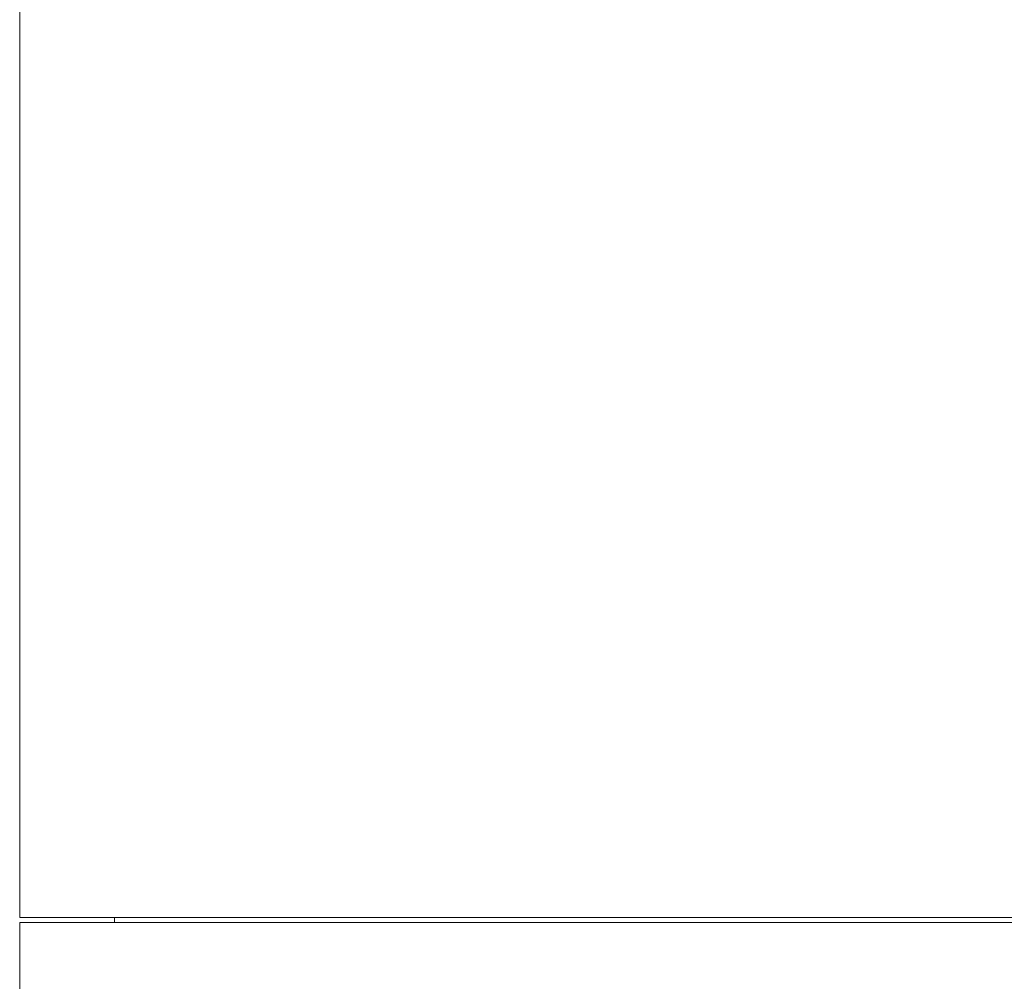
# Model space of a CAD drawing. Header units: inches. Extents: x -3.6 to 22.2, y -7.8 to 16.7.
# Tile 53 of 127: x 3.6 to 5.3, y 2.6 to 4.4. Entities that reach past the tile are written whole.
import ezdxf

# ---------------------------------------------------------------- set-up
doc = ezdxf.new("R2010")
doc.units = ezdxf.units.IN
doc.header["$MEASUREMENT"] = 0

msp = doc.modelspace()

# ---------------------------------------------------------------- linework, layer by layer
at = {"color": 7, "linetype": 'Continuous', "lineweight": 15}
for p, q in [((3.5517, 4.6756), (3.5517, 2.7346)), ((3.5517, 2.7346), (5.4892, 2.7346)), ((3.7232, 2.7346), (3.7232, 2.7256)), ((3.5517, 2.7256), (3.5517, 2.2876)), ((3.5517, 2.7256), (7.4267, 2.7256))]:
    msp.add_line(p, q, dxfattribs=at)

doc.saveas('drawing.dxf')
